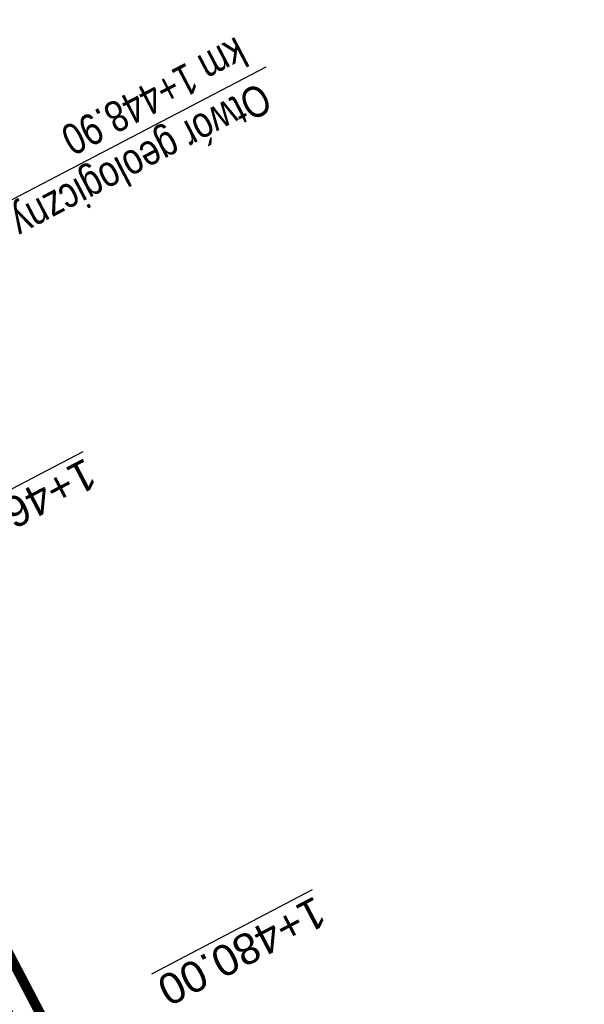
# Model space of a CAD drawing. Header units: metres. Extents: x 7529682 to 7533711, y 5721195 to 5727842.
# Tile 154 of 232: x 7530411 to 7530434, y 5726493 to 5726533. Entities that reach past the tile are written whole.
import ezdxf

# ---------------------------------------------------------------- set-up
doc = ezdxf.new("R2010")
doc.units = ezdxf.units.M
doc.linetypes.add('817-dzialki-09-05-04$0$HIDDEN', pattern=[0.375, 0.25, -0.125])
doc.layers.add('D-LR-etap-III', color=7, linetype='817-dzialki-09-05-04$0$HIDDEN', lineweight=50, true_color=0x00008f)
doc.layers.add('D-przekroje-pop', color=7, linetype='Continuous', lineweight=50, true_color=0x000099)
doc.layers.add('D-otw-geotechniczne-opis', color=7, linetype='Continuous', lineweight=30)
doc.layers.add('D-skarpa', color=2, linetype='Continuous')
doc.styles.add('2mm08', font='arial.ttf', dxfattribs={"width": 0.8})
doc.styles.get("Standard").update_dxf_attribs({"font": 'arial.ttf'})

msp = doc.modelspace()

# ---------------------------------------------------------------- linework, layer by layer
at = {"layer": 'D-LR-etap-III', "ltscale": 10, "flags": 128}
msp.add_lwpolyline([(7531750.474471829, 5723895.103125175, 0.4, 0.4, 0), (7531750.505, 5723895.13, 0.4, 0.4, 0), (7531682.71, 5724022.92, 0.4, 0.4, 0), (7531619.177023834, 5724147.203692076, 0.4, 0.4, 0), (7531592.308960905, 5724198.48863389, 0.4, 0.4, 0), (7531553.263875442, 5724272.918564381, 0.4, 0.4, 0), (7531504.019999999, 5724366.79, 0.4, 0.4, 0), (7531482.09, 5724407.62, 0.4, 0.4, 0), (7531412.350402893, 5724541.182759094, 0.4, 0.4, 0), (7531388.463669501, 5724586.929768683, 0.4, 0.4, 0), (7531345.12, 5724669.94, 0.4, 0.4, 0), (7531127.66, 5725081.67, 0.4, 0.4, 0), (7531059.253139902, 5725211.040795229, 0.4, 0.4, 0), (7531008.007244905, 5725307.953830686, 0.4, 0.4, 0), (7530964.181635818, 5725390.835555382, 0.4, 0.4, 0), (7530914.557354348, 5725484.683561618, 0.4, 0.4, 0), (7530865.243241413, 5725577.493975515, 0.4, 0.4, 0), (7530840.085257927, 5725624.058651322, 0.4, 0.4, 0), (7530802.559525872, 5725694.924584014, 0.4, 0.4, 0), (7530755.54, 5725787.51, 0.4, 0.4, 0), (7530708.717810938, 5725876.303221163, 0.4, 0.4, 0), (7530695.12, 5725902.09, 0.4, 0.4, 0), (7530642.91397006, 5726001.07839487, 0.4, 0.4, 0), (7530634.934723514, 5726016.146615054, 0.4, 0.4, 0), (7530610.820000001, 5726061.929999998, 0.4, 0.4, 0), (7530610.820000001, 5726061.929999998, 0.4, 0.4, 0), (7530607.21, 5726063.51, 0.4, 0.4, 0), (7530597.42, 5726080.68, 0.4, 0.4, 0), (7530591.16, 5726088.44, 0.4, 0.4, 0), (7530581.28, 5726107.21, 0.4, 0.4, 0), (7530571.29, 5726130.56, 0.4, 0.4, 0), (7530549.554994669, 5726171.527317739, 0.4, 0.4, 0), (7530531.014309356, 5726206.473807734, 0.4, 0.4, 0), (7530516.461208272, 5726236.016618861, 0.4, 0.4, 0), (7530500.798929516, 5726266.141265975, 0.4, 0.4, 0), (7530491.349999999, 5726283.94, 0.4, 0.4, 0), (7530482.4, 5726303.41, 0.4, 0.4, 0), (7530482.4, 5726303.41, 0.4, 0.4, 0), (7530450.41, 5726357.28, 0.4, 0.4, 0), (7530397.759396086, 5726458.499907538, 0.4, 0.4, 0), (7530334.707815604, 5726583.664702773, 0.4, 0.4, 0), (7530303.939274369, 5726645.167943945, 0.4, 0.4, 0), (7530300.509779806, 5726651.777515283, 0.4, 0.4, 0), (7530289.213532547, 5726671.966724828, 0.4, 0.4, 0), (7530281.54, 5726685.57, 0.4, 0.4, 0), (7530261.37085633, 5726724.163374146, 0.4, 0.4, 0), (7530254.03, 5726738.21, 0.4, 0.4, 0), (7530197.219999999, 5726845.06, 0.4, 0.4, 0), (7530194.71, 5726849.15, 0.4, 0.4, 0), (7530195.92, 5726850.75, 0.4, 0.4, 0), (7530170.546669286, 5726892.961489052, 0.4, 0.4, 0), (7530143.174718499, 5726945.065838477, 0.4, 0.4, 0), (7530105.059999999, 5727018.32, 0.4, 0.4, 0), (7530100.059999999, 5727027.16, 0.4, 0.4, 0), (7530062.318670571, 5727099.625398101, 0.4, 0.4, 0), (7530015.378537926, 5727189.420463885, 0.4, 0.4, 0), (7529983.207960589, 5727250.206596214, 0.4, 0.4, 0), (7529953.284293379, 5727306.74720398, 0.4, 0.4, 0), (7529900.67053443, 5727406.15903814, 0.4, 0.4, 0), (7529890.630239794, 5727425.131178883, 0.4, 0.4, 0), (7529875.155383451, 5727454.426350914, 0.4, 0.4, 0), (7529857.560096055, 5727487.787346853, 0.4, 0.4, 0), (7529835.194401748, 5727530.19312405, 0.4, 0.4, 0), (7529811.740544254, 5727574.662079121, 0.4, 0.4, 0), (7529792.101859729, 5727611.922638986, 0.4, 0.4, 0), (7529768.066117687, 5727657.469613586, 0.4, 0.4, 0), (7529755.210566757, 5727682.131373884, 0.4, 0.4, 0), (7529753.309999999, 5727681.13, 0.4, 0.4, 0), (7529739.21, 5727707.77, 0.4, 0.4, 0), (7529735.394745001, 5727711.251990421, 0.4, 0.4, 0), (7529725.42, 5727730.2, 0.4, 0.4, 0), (7529723.55, 5727729.88, 0.4, 0.4, 0), (7529695.566668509, 5727782.932080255, 0.4, 0.4, 0), (7529717.67971874, 5727794.024357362, 0.4, 0.4, 0), (7529736.274870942, 5727758.647400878, 0.4, 0.4, 0), (7529736.274870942, 5727758.647400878, 0.4, 0.4, 0), (7529744.511003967, 5727750.406106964, 0.4, 0.4, 0), (7529744.511003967, 5727750.406106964, 0.4, 0.4, 0), (7529750.282568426, 5727738.549848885, 0.4, 0.4, 0), (7529777.108510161, 5727687.569424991, 0.4, 0.4, 0), (7529796.51537536, 5727651.329932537, 0.4, 0.4, 0), (7529814.937945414, 5727616.793170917, 0.4, 0.4, 0), (7529839.006722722, 5727572.303976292, 0.4, 0.4, 0), (7529860.617626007, 5727532.509108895, 0.4, 0.4, 0), (7529882.348967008, 5727491.504261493, 0.4, 0.4, 0), (7529904.865139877, 5727449.096370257, 0.4, 0.4, 0), (7529920.747384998, 5727418.884773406, 0.4, 0.4, 0), (7529946.676504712, 5727368.547487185, 0.4, 0.4, 0), (7529972.024701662, 5727320.573310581, 0.4, 0.4, 0), (7529987.740014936, 5727290.153392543, 0.4, 0.4, 0), (7529996.497385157, 5727273.661630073, 0.4, 0.4, 0), (7530017.541471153, 5727234.202689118, 0.4, 0.4, 0), (7530033.053657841, 5727204.864166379, 0.4, 0.4, 0), (7530051.622983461, 5727170.222745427, 0.4, 0.4, 0), (7530069.276612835, 5727137.015751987, 0.4, 0.4, 0), (7530089.385386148, 5727097.533639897, 0.4, 0.4, 0), (7530109.712512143, 5727060.746615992, 0.4, 0.4, 0), (7530136.769722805, 5727011.640131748, 0.4, 0.4, 0), (7530162.446686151, 5726962.743777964, 0.4, 0.4, 0), (7530187.674104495, 5726916.992101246, 0.4, 0.4, 0), (7530207.820739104, 5726879.335323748, 0.4, 0.4, 0), (7530230.625609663, 5726834.518686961, 0.4, 0.4, 0), (7530262.288093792, 5726776.61832811, 0.4, 0.4, 0), (7530277.509672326, 5726760.213143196, 0.4, 0.4, 0), (7530286.036865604, 5726744.106684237, 0.4, 0.4, 0), (7530288.097472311, 5726735.884066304, 0.4, 0.4, 0), (7530290.393870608, 5726725.046963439, 0.4, 0.4, 0), (7530296.17664807, 5726713.582980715, 0.4, 0.4, 0), (7530302.726195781, 5726701.18226779, 0.4, 0.4, 0), (7530325.685047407, 5726657.466383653, 0.4, 0.4, 0), (7530343.243978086, 5726623.648592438, 0.4, 0.4, 0), (7530360.229820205, 5726591.746871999, 0.4, 0.4, 0), (7530383.20855044, 5726548.059469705, 0.4, 0.4, 0), (7530406.017875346, 5726503.605514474, 0.4, 0.4, 0), (7530427.464919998, 5726462.620289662, 0.4, 0.4, 0), (7530447.9278544, 5726424.388014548, 0.4, 0.4, 0), (7530471.126878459, 5726379.920667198, 0.4, 0.4, 0), (7530490.501003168, 5726343.033350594, 0.4, 0.4, 0), (7530509.499458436, 5726306.733076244, 0.4, 0.4, 0), (7530529.890269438, 5726267.244072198, 0.4, 0.4, 0), (7530543.852446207, 5726238.990319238, 0.4, 0.4, 0), (7530554.808897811, 5726218.943990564, 0.4, 0.4, 0), (7530559.027108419, 5726212.223286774, 0.4, 0.4, 0), (7530563.060988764, 5726206.409670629, 0.4, 0.4, 0), (7530566.93354971, 5726200.463543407, 0.4, 0.4, 0), (7530569.771022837, 5726194.901501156, 0.4, 0.4, 0), (7530571.47319415, 5726191.282350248, 0.4, 0.4, 0), (7530572.839142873, 5726188.024533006, 0.4, 0.4, 0), (7530575.295071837, 5726182.034664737, 0.4, 0.4, 0), (7530579.736851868, 5726173.306070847, 0.4, 0.4, 0), (7530583.3, 5726167.41, 0.4, 0.4, 0), (7530593.4, 5726163.33, 0.4, 0.4, 0), (7530598.618375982, 5726155.264489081, 0.4, 0.4, 0), (7530608.258304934, 5726140.497132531, 0.4, 0.4, 0), (7530603.269999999, 5726136.83, 0.4, 0.4, 0), (7530606.53, 5726131.84, 0.4, 0.4, 0), (7530604.239057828, 5726124.21679044, 0.4, 0.4, 0), (7530605.847136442, 5726121.630127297, 0.4, 0.4, 0), (7530608.971611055, 5726116.164124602, 0.4, 0.4, 0), (7530618.114293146, 5726097.791111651, 0.4, 0.4, 0), (7530651.213125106, 5726034.959524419, 0.4, 0.4, 0), (7530670.243741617, 5725998.61095082, 0.4, 0.4, 0), (7530698.075474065, 5725945.952624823, 0.4, 0.4, 0), (7530716.505955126, 5725911.3051464, 0.4, 0.4, 0), (7530735.223454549, 5725875.667401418, 0.4, 0.4, 0), (7530752.504235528, 5725842.154920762, 0.4, 0.4, 0), (7530778.310652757, 5725793.501254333, 0.4, 0.4, 0), (7530797.499961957, 5725756.381811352, 0.4, 0.4, 0), (7530812.518974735, 5725728.28874362, 0.4, 0.4, 0), (7530820.039295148, 5725713.160404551, 0.4, 0.4, 0), (7530822.422446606, 5725710.193574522, 0.4, 0.4, 0), (7530833.154893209, 5725688.800634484, 0.4, 0.4, 0), (7530849.629354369, 5725656.158601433, 0.4, 0.4, 0), (7530867.98290276, 5725621.963939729, 0.4, 0.4, 0), (7530872.629809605, 5725612.88760475, 0.4, 0.4, 0), (7530880.354488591, 5725597.594500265, 0.4, 0.4, 0), (7530883.839446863, 5725593.389159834, 0.4, 0.4, 0), (7530891.782113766, 5725587.763349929, 0.4, 0.4, 0), (7530895.038670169, 5725584.280746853, 0.4, 0.4, 0), (7530897.033644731, 5725580.941110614, 0.4, 0.4, 0), (7530900.951646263, 5725579.945856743, 0.4, 0.4, 0), (7530904.80970798, 5725571.977328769, 0.4, 0.4, 0), (7530903.682362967, 5725568.566434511, 0.4, 0.4, 0), (7530908.900614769, 5725558.844845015, 0.4, 0.4, 0), (7530910.252030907, 5725545.671606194, 0.4, 0.4, 0), (7530912.872986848, 5725538.645543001, 0.4, 0.4, 0), (7530945.278171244, 5725478.464284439, 0.4, 0.4, 0), (7530959.692318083, 5725450.24628822, 0.4, 0.4, 0), (7531002.82670893, 5725368.192370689, 0.4, 0.4, 0), (7531044.703532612, 5725290.314293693, 0.4, 0.4, 0), (7531064.098839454, 5725253.212562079, 0.4, 0.4, 0), (7531083.010253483, 5725216.677517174, 0.4, 0.4, 0), (7531113.013137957, 5725158.465613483, 0.4, 0.4, 0), (7531137.364304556, 5725113.07076138, 0.4, 0.4, 0), (7531150.830830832, 5725086.711759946, 0.4, 0.4, 0), (7531159.745663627, 5725076.640848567, 0.4, 0.4, 0), (7531166.309999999, 5725074.58, 0.4, 0.4, 0), (7531172.29, 5725062.58, 0.4, 0.4, 0), (7531170.589828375, 5725055.605912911, 0.4, 0.4, 0), (7531173.732823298, 5725044.080706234, 0.4, 0.4, 0), (7531215.342008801, 5724964.859648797, 0.4, 0.4, 0), (7531238.054496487, 5724921.684649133, 0.4, 0.4, 0), (7531262.389821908, 5724875.282876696, 0.4, 0.4, 0), (7531295.587160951, 5724811.265731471, 0.4, 0.4, 0), (7531348.487908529, 5724712.362812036, 0.4, 0.4, 0), (7531363.740817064, 5724682.68394264, 0.4, 0.4, 0), (7531366.986905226, 5724675.865317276, 0.4, 0.4, 0), (7531382.541261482, 5724646.110625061, 0.4, 0.4, 0), (7531401.299165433, 5724610.874551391, 0.4, 0.4, 0), (7531428.964837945, 5724558.862274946, 0.4, 0.4, 0), (7531449.111202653, 5724520.397801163, 0.4, 0.4, 0), (7531477.292992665, 5724465.831467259, 0.4, 0.4, 0), (7531500.996290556, 5724421.112506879, 0.4, 0.4, 0), (7531512.121834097, 5724400.549045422, 0.4, 0.4, 0), (7531513.78163794, 5724396.757451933, 0.4, 0.4, 0), (7531526.32, 5724379.39, 0.4, 0.4, 0), (7531566.783642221, 5724302.73628205, 0.4, 0.4, 0), (7531578.579156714, 5724282.774819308, 0.4, 0.4, 0), (7531584.232619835, 5724273.111246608, 0.4, 0.4, 0), (7531590.109283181, 5724263.508189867, 0.4, 0.4, 0), (7531593.027899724, 5724258.771479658, 0.4, 0.4, 0), (7531595.711841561, 5724254.226824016, 0.4, 0.4, 0), (7531601.659976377, 5724243.898197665, 0.4, 0.4, 0), (7531606.097733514, 5724235.986407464, 0.4, 0.4, 0), (7531609.382207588, 5724230.799061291, 0.4, 0.4, 0), (7531611.580260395, 5724227.671180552, 0.4, 0.4, 0), (7531612.707802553, 5724225.86410867, 0.4, 0.4, 0), (7531618.665224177, 5724214.480919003, 0.4, 0.4, 0), (7531619.885522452, 5724212.333950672, 0.4, 0.4, 0), (7531620.931818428, 5724210.787064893, 0.4, 0.4, 0), (7531623.518605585, 5724207.111542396, 0.4, 0.4, 0), (7531626.143926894, 5724203.61306897, 0.4, 0.4, 0), (7531632.022984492, 5724196.485954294, 0.4, 0.4, 0), (7531653.949089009, 5724152.617641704, 0.4, 0.4, 0), (7531656.750690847, 5724143.103797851, 0.4, 0.4, 0), (7531659.61440691, 5724133.254504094, 0.4, 0.4, 0), (7531661.627147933, 5724128.646047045, 0.4, 0.4, 0.01093811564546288), (7531674.314987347, 5724101.43546424, 0.4, 0.4, 0), (7531685.137626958, 5724081.408252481, 0.4, 0.4, 0), (7531692.159945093, 5724066.277333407, 0.4, 0.4, 0), (7531699.662164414, 5724051.388120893, 0.4, 0.4, 0), (7531704.480624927, 5724040.808561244, 0.4, 0.4, 0), (7531704.480624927, 5724040.808561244, 0.4, 0.4, 0), (7531704.401251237, 5724037.368913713, 0.4, 0.4, 0), (7531720.383609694, 5724003.441317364, 0.4, 0.4, 0), (7531728.79890528, 5723986.206298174, 0.4, 0.4, 0), (7531733.237926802, 5723977.192631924, 0.4, 0.4, 0), (7531736.750027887, 5723969.505210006, 0.4, 0.4, 0), (7531737.336143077, 5723968.518916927, 0.4, 0.4, 0), (7531738.285051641, 5723967.699360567, 0.4, 0.4, 0), (7531742.180915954, 5723962.346428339, 0.4, 0.4, 0), (7531744.286141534, 5723958.615526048, 0.4, 0.4, 0), (7531755.393260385, 5723944.192617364, 0.4, 0.4, 0), (7531758.69, 5723936.76, 0.4, 0.4, 0), (7531780.08, 5723929.25, 0.4, 0.4, 0), (7531792.611989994, 5723906.337708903, 0.4, 0.4, 0), (7531792.611989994, 5723906.337708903, 0.4, 0.4, 0), (7531756.962094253, 5723883.055323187, 0.4, 0.4, 0), (7531750.46, 5723895.130000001, 0.4, 0.4, 0), (7531750.46, 5723895.130000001, 0, 0, 0)], format="xyseb", dxfattribs=at)
at = {"layer": 'D-otw-geotechniczne-opis', "linetype": 'Continuous'}
msp.add_line((7530394.07238703, 5726517.431668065), (7530420.659043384, 5726531.329498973), dxfattribs=at)
at = {"layer": 'D-skarpa', "linetype": 'Continuous'}
msp.add_lwpolyline([(7530388.569675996, 5726535.881733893), (7530390.876906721, 5726531.445880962), (7530393.108641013, 5726526.970563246), (7530395.443018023, 5726522.548900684), (7530397.680766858, 5726518.076726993, 0.008400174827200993), (7530404.580545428, 5726504.757713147), (7530405.351915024, 5726503.260554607), (7530406.872735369, 5726500.318028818), (7530408.496612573, 5726497.052096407, 0.03166016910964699), (7530413.86063405, 5726487.045129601, -0.009738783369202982), (7530423.043037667, 5726469.277240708), (7530426.804493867, 5726462.264848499), (7530427.770042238, 5726460.463860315), (7530430.132645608, 5726456.057014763), (7530432.574209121, 5726451.691556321), (7530434.839037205, 5726447.233461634), (7530437.225113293, 5726442.838919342), (7530439.608018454, 5726438.442714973), (7530442.066230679, 5726434.085983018), (7530444.398256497, 5726429.663110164), (7530446.65765741, 5726425.202170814, 0.0005304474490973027), (7530467.502333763, 5726385.315638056)], format="xyb", dxfattribs=at)

# ---------------------------------------------------------------- texts
at = {"layer": 'D-otw-geotechniczne-opis', "linetype": 'Continuous', "insert": (7530420.215932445, 5726531.097868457), "char_height": 1.25, "attachment_point": 4, "rotation": 207.5977368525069, "style": '2mm08'}
msp.add_mtext('Otwór geologiczny nr OG-3.7\\Pkm 1+448.90', dxfattribs=at)
at = {"layer": 'D-przekroje-pop', "lineweight": 30}
for s, rotation, p in [('%%U1+460.00', 207.5977368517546, (7530413.360285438, 5726515.553329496)), ('%%U1+480.00', 207.6737286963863, (7530422.631027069, 5726497.854992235))]:
    msp.add_text(s, height=1.25, rotation=rotation, dxfattribs=at).set_placement(p)

doc.saveas('drawing.dxf')
